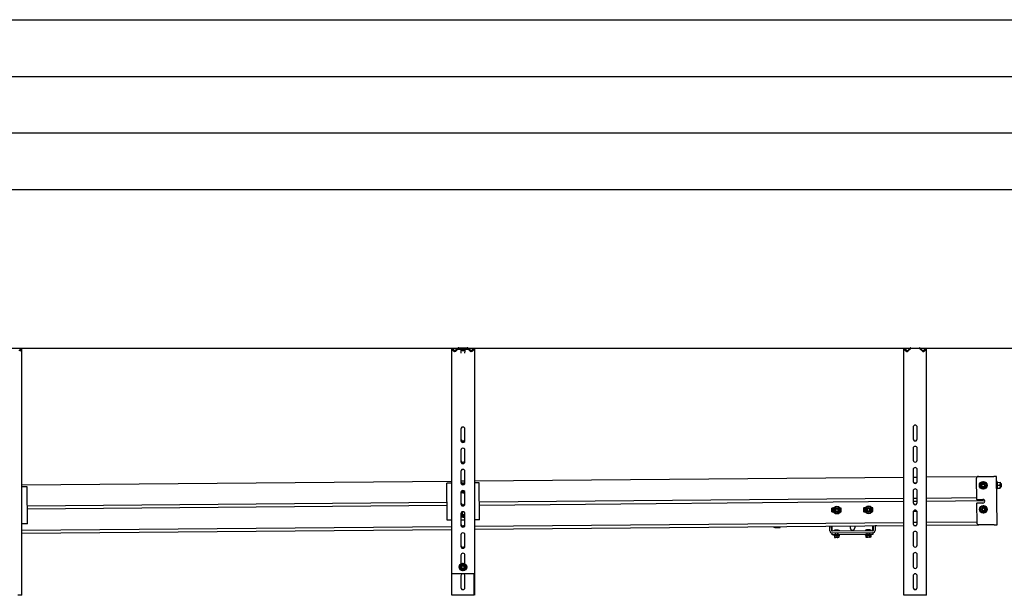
# Model space of a CAD drawing. Header units: centimetres. Extents: x 25511 to 42070, y 833 to 13367.
# Tile 15 of 59: x 29761 to 29979, y 2874 to 3001. Entities that reach past the tile are written whole.
import ezdxf

# ---------------------------------------------------------------- set-up
doc = ezdxf.new("R2010")
doc.units = ezdxf.units.CM
doc.header["$LTSCALE"] = 0.1
for name, color, linetype in [('A-ELEWACJE', 253, 'Continuous'), ('A_Ściany istniejące', 253, 'Continuous'), ('CKDRZWI_', 253, 'Continuous'), ('CKIZOLACJE', 253, 'Continuous'), ('CKPRZEKROJ', 253, 'Continuous')]:
    doc.layers.add(name, color=color, linetype=linetype)
doc.linetypes.add('IZOLACJA_CIEPLNA_OS', pattern='A,0.001,[220,CADKON.SHX,S=0.05,R=0,X=0,Y=0],-1,[220,CADKON.SHX,S=0.05,R=180,X=1,Y=0],-1', length=2.001)

# ---------------------------------------------------------------- blocks, each defined once
blk = doc.blocks.new('A$7E8719B1A182C3')
at = {"color": 7, "linetype": 'Continuous', "lineweight": -3}
for p, q in [((1578.9, 3864.1), (1584, 3870)), ((1585.1, 3869), (1580, 3863.1)), ((1584, 3870), (1585.1, 3869)), ((1585.1, 3859), (1585.1, 3869)), ((1585.1, 3323), (1585.1, 3859)), ((2536.8, 3869.6), (2535.4, 3868.2)), ((2535.4, 3868.2), (2535.4, 3858.9)), ((2535.4, 3868.2), (2539.1, 3864.1)), ((2535.4, 3858.9), (2535.4, 3323)), ((2536, 3869), (2537.1, 3870)), ((2536, 3868.8), (2536, 3869)), ((2536.1, 3868.9), (2536, 3869)), ((2540.6, 3865.5), (2536.8, 3869.6)), ((2537.1, 3870), (2541.7, 3864.8)), ((2546.8, 3868.3), (2544.3, 3865.5)), ((2549.6, 3867.6), (2545, 3863)), ((2545.8, 3864.1), (2548.3, 3867)), ((2549.5, 3869.6), (2549.6, 3869.7)), ((2572.1, 3869.6), (2549.8, 3869.6)), ((2549.8, 3867.6), (2572.1, 3867.6)), ((2556.4, 3865.1), (2556.4, 3861.3)), ((2556.4, 3861.3), (2556.6, 3858.7)), ((2565.3, 3858.7), (2565.4, 3861.3)), ((2565.4, 3865.1), (2565.4, 3861.3)), ((2576.8, 3863), (2572.2, 3867.6)), ((2572.3, 3869.7), (2572.3, 3869.6)), ((2573.5, 3867), (2576.1, 3864.1)), ((2577.6, 3865.5), (2575, 3868.3)), ((2580.2, 3864.8), (2584.7, 3870)), ((2585, 3869.6), (2581.3, 3865.5)), ((2582.8, 3864.1), (2586.4, 3868.2)), ((2584.7, 3870), (2585.9, 3869)), ((2586.4, 3868.2), (2585, 3869.6)), ((2585.9, 3869), (2585.8, 3868.9)), ((2585.9, 3868.8), (2585.9, 3869)), ((2586.4, 3868.2), (2586.4, 3858.9)), ((2586.4, 3858.9), (2586.4, 3323)), ((3536.7, 3869), (3537.9, 3870)), ((3536.7, 3859), (3536.7, 3869)), ((3541.8, 3863.1), (3536.7, 3869)), ((3536.7, 3323), (3536.7, 3859)), ((3537.9, 3870), (3543, 3864.1)), ((3544.7, 3864.1), (3550.3, 3869.7)), ((3551.4, 3868.6), (3545.8, 3863)), ((3571.1, 3869), (3552.2, 3869)), ((3577.6, 3863), (3572, 3868.6)), ((3573, 3869.7), (3578.6, 3864.1)), ((3580.4, 3864.1), (3585.5, 3870)), ((3586.6, 3869), (3581.5, 3863.1)), ((3585.5, 3870), (3586.6, 3869)), ((3586.6, 3859), (3586.6, 3869)), ((3586.6, 3323), (3586.6, 3859)), ((2556.4, 3690.9), (2556.4, 3665.5)), ((2565.4, 3665.5), (2565.4, 3690.9)), ((3557.2, 3695), (3557.2, 3669)), ((3566.2, 3669), (3566.2, 3695)), ((2556.4, 3644), (2556.4, 3618.7)), ((2565.4, 3618.7), (2565.4, 3644)), ((3557.2, 3648), (3557.2, 3622)), ((3566.2, 3622), (3566.2, 3648)), ((2556.4, 3597.2), (2556.4, 3571.9)), ((2565.4, 3571.9), (2565.4, 3597.2)), ((3557.2, 3601), (3557.2, 3575)), ((3566.2, 3575), (3566.2, 3601)), ((1585.1, 3567.4), (2535.4, 3575.7)), ((2556.4, 3575.9), (2565.4, 3576)), ((2586.4, 3576.1), (3536.7, 3584.4)), ((3557.2, 3584.6), (3566.2, 3584.7)), ((3586.6, 3584.9), (3701.9, 3585.9)), ((3696.9, 3580.8), (3697.3, 3536)), ((3701.9, 3585.9), (3735.9, 3586.2)), ((3712.2, 3573.7), (3708.9, 3571.8)), ((3715.4, 3571.8), (3712.2, 3573.7)), ((3741.9, 3586.2), (3735.9, 3586.2)), ((3742.8, 3479.2), (3741.9, 3586.2)), ((3743.2, 3574.3), (3743.3, 3558.5)), ((3744, 3573), (3743.2, 3574.3)), ((1586.7, 3562.9), (1585.1, 3562.9)), ((1587.7, 3562.9), (1586.7, 3562.9)), ((1587.8, 3562.9), (1587.7, 3562.9)), ((1590.8, 3563), (1587.8, 3562.9)), ((1592.9, 3563), (1590.8, 3563)), ((1595.9, 3563), (1592.9, 3563)), ((1596.3, 3563), (1595.9, 3563)), ((1597.1, 3481), (1596.3, 3563)), ((2525.9, 3571.1), (2525.5, 3571.1)), ((2526.2, 3489.1), (2525.5, 3571.1)), ((2528.9, 3571.1), (2525.9, 3571.1)), ((2531.1, 3571.2), (2528.9, 3571.1)), ((2534, 3571.2), (2531.1, 3571.2)), ((2534.2, 3571.2), (2534, 3571.2)), ((2535.1, 3571.2), (2534.2, 3571.2)), ((2535.4, 3571.2), (2535.1, 3571.2)), ((2557.2, 3553.1), (2558.4, 3552.5)), ((2563.7, 3571.5), (2558.2, 3571.4)), ((2558.4, 3552.5), (2561.6, 3550.6)), ((2561.6, 3550.6), (2564.9, 3552.5)), ((2587.4, 3571.7), (2586.4, 3571.6)), ((2588.4, 3571.7), (2587.4, 3571.7)), ((2588.5, 3571.7), (2588.4, 3571.7)), ((2591.5, 3571.7), (2588.5, 3571.7)), ((2593.7, 3571.7), (2591.5, 3571.7)), ((2596.6, 3571.7), (2593.7, 3571.7)), ((2597, 3571.7), (2596.6, 3571.7)), ((2597.8, 3489.7), (2597, 3571.7)), ((3557.2, 3554), (3557.2, 3528)), ((3563.5, 3570.9), (3559.9, 3570.8)), ((3566.2, 3528), (3566.2, 3554)), ((3708.9, 3571.8), (3705.7, 3569.9)), ((3705.7, 3569.9), (3705.7, 3566.1)), ((3705.7, 3566.1), (3705.8, 3562.4)), ((3705.8, 3562.4), (3709, 3560.5)), ((3709, 3560.5), (3712.3, 3558.7)), ((3712.3, 3558.7), (3715.5, 3560.6)), ((3718.7, 3570), (3715.4, 3571.8)), ((3715.5, 3560.6), (3718.8, 3562.5)), ((3718.7, 3566.2), (3718.7, 3570)), ((3718.8, 3562.5), (3718.7, 3566.2)), ((3743.3, 3558.5), (3744.1, 3560)), ((3743.4, 3572.9), (3749.4, 3573)), ((3743.5, 3566.4), (3749.5, 3566.5)), ((3743.5, 3559.9), (3749.5, 3560)), ((3750, 3573), (3749.4, 3573)), ((3749.4, 3573), (3750, 3569.8)), ((3749.5, 3566.5), (3750.1, 3563.3)), ((3749.5, 3560), (3750.1, 3560)), ((3750, 3573), (3750, 3569.8)), ((3751.5, 3570.5), (3750, 3570.5)), ((3750, 3569.8), (3750.1, 3563.3)), ((3752.3, 3569.8), (3750, 3569.7)), ((3750.1, 3563.3), (3750.1, 3560)), ((3752.3, 3563.3), (3750.1, 3563.3)), ((3750.1, 3562.5), (3751.6, 3562.5)), ((3751.5, 3570.5), (3751.6, 3562.5)), ((3752.5, 3569.5), (3751.5, 3570.5)), ((3751.6, 3562.5), (3752.6, 3563.5)), ((3752.6, 3563.5), (3752.5, 3569.5)), ((2556.4, 3550.4), (2556.4, 3525.1)), ((2565.4, 3525.1), (2565.4, 3550.4)), ((3536.7, 3537.1), (2597.4, 3528.9)), ((2597.5, 3522.7), (3536.7, 3530.9)), ((3566.2, 3537.3), (3557.2, 3537.3)), ((3557.2, 3531.1), (3566.2, 3531.2)), ((3697.3, 3538.5), (3586.6, 3537.5)), ((3586.6, 3531.4), (3715.3, 3532.5)), ((3698.3, 3535.1), (3711.3, 3535.2)), ((2525.8, 3528.3), (1596.7, 3520.2)), ((1596.8, 3514), (2525.9, 3522.1)), ((3377, 3514.7), (3377, 3508.3)), ((3377.5, 3507.5), (3377.5, 3515.6)), ((3381.2, 3515.8), (3378, 3515.8)), ((3385.3, 3517.1), (3382, 3515.2)), ((3382, 3515.2), (3382, 3511.4)), ((3382, 3511.4), (3382, 3507.7)), ((3388.5, 3519), (3385.3, 3517.1)), ((3391.8, 3517.1), (3388.5, 3519)), ((3395, 3515.2), (3391.8, 3517.1)), ((3395, 3511.4), (3395, 3515.2)), ((3395, 3507.7), (3395, 3511.4)), ((3397, 3515.9), (3395.7, 3515.9)), ((3398, 3508.5), (3398, 3514.9)), ((3447, 3515.4), (3447, 3509)), ((3451.2, 3516.4), (3448, 3516.4)), ((3455.3, 3517.7), (3452, 3515.8)), ((3452, 3515.8), (3452, 3512.1)), ((3452, 3512.1), (3452, 3508.3)), ((3452, 3508.3), (3455.3, 3506.4)), ((3458.5, 3519.6), (3455.3, 3517.7)), ((3461.8, 3517.7), (3458.5, 3519.6)), ((3465, 3515.8), (3461.8, 3517.7)), ((3461.8, 3506.4), (3465, 3508.3)), ((3465, 3512.1), (3465, 3515.8)), ((3465, 3508.3), (3465, 3512.1)), ((3467, 3516.5), (3465.7, 3516.5)), ((3466, 3508.1), (3467, 3508.1)), ((3467.5, 3508.3), (3467.5, 3516.4)), ((3468, 3509.1), (3468, 3515.5)), ((3557.6, 3508.9), (3565.7, 3509)), ((3697.4, 3525.6), (3697.8, 3483.8)), ((3711.4, 3526.8), (3698.4, 3526.7)), ((3709.4, 3518.8), (3706.2, 3516.9)), ((3706.2, 3516.9), (3706.2, 3513.1)), ((3706.2, 3513.1), (3706.2, 3509.4)), ((3706.2, 3509.4), (3709.5, 3507.5)), ((3712.6, 3520.7), (3709.4, 3518.8)), ((3715.9, 3518.8), (3712.6, 3520.7)), ((3719.2, 3517), (3715.9, 3518.8)), ((3716, 3507.6), (3719.2, 3509.5)), ((3719.2, 3513.2), (3719.2, 3517)), ((3719.2, 3509.5), (3719.2, 3513.2)), ((2526.6, 3489.1), (2526.2, 3489.1)), ((2529.6, 3489.1), (2526.6, 3489.1)), ((2531.8, 3489.2), (2529.6, 3489.1)), ((2534.7, 3489.2), (2531.8, 3489.2)), ((2534.9, 3489.2), (2534.7, 3489.2)), ((2535.4, 3489.2), (2534.9, 3489.2)), ((2556.4, 3503.6), (2556.4, 3478.2)), ((2565.4, 3489.5), (2556.4, 3489.4)), ((2556.7, 3500.2), (2558.8, 3499)), ((2558.8, 3499), (2562.1, 3497.1)), ((2562.1, 3497.1), (2565.3, 3499)), ((2565.4, 3478.2), (2565.4, 3503.6)), ((2588.1, 3489.7), (2586.4, 3489.6)), ((2589.1, 3489.7), (2588.1, 3489.7)), ((2589.2, 3489.7), (2589.1, 3489.7)), ((2592.2, 3489.7), (2589.2, 3489.7)), ((2594.4, 3489.7), (2592.2, 3489.7)), ((2597.4, 3489.7), (2594.4, 3489.7)), ((2597.8, 3489.7), (2597.4, 3489.7)), ((3378, 3507.4), (3381, 3507.4)), ((3382, 3507.7), (3385.3, 3505.8)), ((3385.3, 3505.8), (3388.5, 3503.9)), ((3388.5, 3503.9), (3391.8, 3505.8)), ((3391.8, 3505.8), (3395, 3507.7)), ((3396, 3507.5), (3397, 3507.5)), ((3448, 3508), (3451, 3508)), ((3455.3, 3506.4), (3458.5, 3504.6)), ((3458.5, 3504.6), (3461.8, 3506.4)), ((3557.2, 3507), (3557.2, 3481)), ((3566.2, 3481), (3566.2, 3507)), ((3709.5, 3507.5), (3712.8, 3505.7)), ((3712.8, 3505.7), (3716, 3507.6)), ((1587.4, 3480.9), (1585.1, 3480.9)), ((2535.4, 3474.8), (1585.1, 3466.5)), ((1585.1, 3460.4), (2535.4, 3468.7)), ((1588.4, 3480.9), (1587.4, 3480.9)), ((1588.5, 3480.9), (1588.4, 3480.9)), ((1591.5, 3481), (1588.5, 3480.9)), ((1593.7, 3481), (1591.5, 3481)), ((1596.6, 3481), (1593.7, 3481)), ((1597.1, 3481), (1596.6, 3481)), ((3536.7, 3483.6), (2586.4, 3475.3)), ((2586.4, 3469.1), (3536.7, 3477.4)), ((3250.8, 3473.1), (3262.8, 3473.2)), ((3262.8, 3473.2), (3262.8, 3475)), ((3372.9, 3465.7), (3372.8, 3476)), ((3376.9, 3465.7), (3376.8, 3476)), ((3377.9, 3464.8), (3377.8, 3476.1)), ((3467.9, 3465.5), (3377.9, 3464.8)), ((3394.9, 3465.7), (3380.9, 3465.6)), ((3380.9, 3465.6), (3380.9, 3464.8)), ((3394.9, 3464.9), (3394.9, 3465.7)), ((3417.8, 3476.4), (3417.9, 3472.1)), ((3427.8, 3476.5), (3427.9, 3472.2)), ((3464.9, 3466.3), (3450.9, 3466.2)), ((3450.9, 3466.2), (3450.9, 3465.4)), ((3464.9, 3465.5), (3464.9, 3466.3)), ((3467.9, 3465.5), (3467.8, 3476.8)), ((3468.8, 3476.8), (3468.9, 3466.5)), ((3472.8, 3476.9), (3472.9, 3466.6)), ((3476.7, 3476.6), (3473.4, 3476.6)), ((3476.6, 3476.6), (3473.5, 3476.6)), ((3566.2, 3483.8), (3557.2, 3483.8)), ((3558.7, 3477.6), (3564.7, 3477.7)), ((3697.8, 3485), (3586.6, 3484)), ((3586.6, 3477.9), (3702.8, 3478.9)), ((3736.8, 3479.2), (3702.8, 3478.9)), ((3736.8, 3479.2), (3742.8, 3479.2)), ((2556.4, 3456.8), (2556.4, 3431.4)), ((2565.4, 3431.4), (2565.4, 3456.8)), ((3468, 3461.5), (3378, 3460.8)), ((3378, 3456.8), (3378, 3460.8)), ((3381.9, 3456.8), (3378, 3456.8)), ((3394.1, 3456.9), (3381.9, 3456.8)), ((3394.1, 3455.8), (3381.9, 3455.7)), ((3381.9, 3455.7), (3383, 3455.1)), ((3383, 3455.5), (3383, 3451.2)), ((3383, 3451.2), (3383, 3450.8)), ((3385.5, 3450.8), (3383, 3450.8)), ((3385, 3460.8), (3385, 3456.8)), ((3388, 3451.3), (3385.5, 3450.8)), ((3390.5, 3450.9), (3385.5, 3450.8)), ((3385.6, 3456.8), (3385.6, 3460.8)), ((3388, 3455.6), (3388, 3451.3)), ((3390.4, 3456.9), (3390.3, 3460.9)), ((3393, 3451.3), (3390.5, 3450.9)), ((3393, 3450.9), (3390.5, 3450.9)), ((3391, 3456.9), (3391, 3460.9)), ((3393, 3455.1), (3394.1, 3455.8)), ((3393, 3455.6), (3393, 3451.3)), ((3393, 3450.9), (3393, 3451.3)), ((3451.9, 3457.4), (3394.1, 3456.9)), ((3464.1, 3457.5), (3451.9, 3457.4)), ((3464.1, 3456.4), (3451.9, 3456.3)), ((3451.9, 3456.3), (3452.2, 3456.1)), ((3452.2, 3456.1), (3452.3, 3451.8)), ((3457.7, 3451.4), (3453.5, 3451.4)), ((3454.8, 3456.1), (3454.8, 3451.9)), ((3455, 3461.4), (3455, 3457.4)), ((3455.6, 3457.4), (3455.6, 3461.4)), ((3460.6, 3451.9), (3457.7, 3451.4)), ((3462.2, 3451.5), (3457.7, 3451.4)), ((3460.4, 3457.5), (3460.3, 3461.5)), ((3460.5, 3456.2), (3460.6, 3451.9)), ((3461, 3457.5), (3461, 3461.5)), ((3463.8, 3451.9), (3462.2, 3451.5)), ((3463.8, 3456.2), (3464.1, 3456.4)), ((3463.8, 3456.2), (3463.8, 3451.9)), ((3468, 3457.5), (3464.1, 3457.5)), ((3468, 3461.5), (3468, 3457.5)), ((3557.2, 3460), (3557.2, 3434)), ((3566.2, 3434), (3566.2, 3460)), ((2535.4, 3426.6), (2535.4, 3424)), ((2535.4, 3424), (2535.4, 3371)), ((2586.4, 3426.6), (2586.4, 3424)), ((2586.4, 3424), (2586.4, 3371)), ((2556.4, 3411.5), (2556.4, 3392.7)), ((2565.4, 3392.7), (2565.4, 3411.5)), ((3557.2, 3413), (3557.2, 3387)), ((3566.2, 3387), (3566.2, 3413)), ((2557.7, 3391.1), (2554.4, 3389.3)), ((2554.4, 3389.3), (2554.4, 3385.5)), ((2554.4, 3385.5), (2554.4, 3381.7)), ((2554.4, 3381.7), (2557.7, 3379.9)), ((2560.9, 3393), (2557.7, 3391.1)), ((2557.7, 3379.9), (2560.9, 3378)), ((2564.2, 3391.1), (2560.9, 3393)), ((2560.9, 3378), (2564.2, 3379.9)), ((2567.4, 3389.3), (2564.2, 3391.1)), ((2564.2, 3379.9), (2567.4, 3381.7)), ((2567.4, 3385.5), (2567.4, 3389.3)), ((2567.4, 3381.7), (2567.4, 3385.5)), ((2535.4, 3371), (2539.1, 3371)), ((2536, 3323), (2536, 3371)), ((2539.1, 3371), (2545.8, 3371)), ((2545.8, 3371), (2548.3, 3371)), ((2548.3, 3371), (2549.8, 3371)), ((2549.8, 3371), (2572.1, 3371)), ((2556.4, 3366), (2556.4, 3340)), ((2565.4, 3340), (2565.4, 3366)), ((2572.1, 3371), (2573.5, 3371)), ((2573.5, 3371), (2576.1, 3371)), ((2576.1, 3371), (2582.8, 3371)), ((2582.8, 3371), (2586.4, 3371)), ((2585.9, 3323), (2585.9, 3371)), ((3557.2, 3366), (3557.2, 3340)), ((3566.2, 3340), (3566.2, 3366)), ((1580, 3323), (1576.1, 3323)), ((1585.1, 3323), (1580, 3323)), ((2541.1, 3323), (2536, 3323)), ((2545, 3323), (2541.1, 3323)), ((2550.6, 3323), (2545, 3323)), ((2551.5, 3323), (2550.6, 3323)), ((2570.4, 3323), (2551.5, 3323)), ((2571.2, 3323), (2570.4, 3323)), ((2576.8, 3323), (2571.2, 3323)), ((2580.8, 3323), (2576.8, 3323)), ((2585.9, 3323), (2580.8, 3323)), ((3541.8, 3323), (3536.7, 3323)), ((3545.8, 3323), (3541.8, 3323)), ((3551.4, 3323), (3545.8, 3323)), ((3552.2, 3323), (3551.4, 3323)), ((3571.1, 3323), (3552.2, 3323)), ((3572, 3323), (3571.1, 3323)), ((3577.6, 3323), (3572, 3323)), ((3581.5, 3323), (3577.6, 3323)), ((3586.6, 3323), (3581.5, 3323))]:
    blk.add_line(p, q, dxfattribs=at)
for centre, radius in [((3712.2, 3566.2), 8.5), ((3712.2, 3566.2), 7.9), ((3712.2, 3566.2), 4.15), ((3712.2, 3566.2), 3), ((3388.5, 3511.4), 8.5), ((3388.5, 3511.4), 7.9), ((3388.5, 3511.4), 4.15), ((3388.5, 3511.4), 4), ((3388.5, 3511.4), 3), ((3458.5, 3512.1), 8.5), ((3458.5, 3512.1), 7.9), ((3458.5, 3512.1), 4.15), ((3458.5, 3512.1), 4), ((3458.5, 3512.1), 3), ((3712.7, 3513.2), 8.5), ((3712.7, 3513.2), 7.9), ((3712.7, 3513.2), 4.15), ((3712.7, 3513.2), 3), ((2560.9, 3385.5), 8.5), ((2560.9, 3385.5), 7.9), ((2560.9, 3385.5), 4.15), ((2560.9, 3385.5), 4), ((2560.9, 3385.5), 3)]:
    blk.add_circle(centre, radius, dxfattribs=at)
for centre, radius, start, end in [((2542.4, 3867.1), 4.5, 221.7437, 318.2563), ((2542.4, 3867.1), 2.5, 221.7437, 318.2563), ((2543.1, 3864.9), 2.7, 232.1099, 315), ((2549.8, 3865.6), 4, 90, 138.2563), ((2549.8, 3865.6), 2, 90, 138.2563), ((2551.5, 3867.8), 2.7, 90, 135), ((2570.4, 3867.8), 2.7, 45, 90), ((2572.1, 3865.6), 4, 41.7437, 90), ((2572.1, 3865.6), 2, 41.7437, 90), ((2579.4, 3867.1), 4.5, 221.7437, 318.2563), ((2578.7, 3864.9), 2.7, 225, 307.5638), ((2579.4, 3867.1), 2.5, 221.7437, 318.2563), ((3543.9, 3864.9), 2.7, 221, 315), ((3543.9, 3864.9), 1.2, 221, 315), ((3552.2, 3867.8), 2.7, 90, 135), ((3552.2, 3867.8), 1.2, 90, 135), ((3571.1, 3867.8), 2.7, 45, 90), ((3571.1, 3867.8), 1.2, 45, 90), ((3579.5, 3864.9), 2.7, 225, 319), ((3579.5, 3864.9), 1.2, 225, 319), ((3561.7, 3695), 4.5, 0, 180), ((2560.9, 3669), 4.5, 180, 0), ((3561.7, 3669), 4.5, 180, 0), ((3561.7, 3648), 4.5, 0, 180), ((2560.9, 3622), 4.5, 180, 0), ((3561.7, 3622), 4.5, 180, 0), ((3561.7, 3601), 4.5, 0, 180), ((2560.9, 3575), 4.5, 180, 0), ((3561.7, 3575), 4.5, 180, 0), ((3701.9, 3580.9), 5, 90.5, 180.5), ((3742.6, 3574.3), 0.6, 0.5, 180.5), ((2561.6, 3558.1), 7.9, 231.8613, 298.5735), ((2561.6, 3558.1), 6.5, 230.057, 240.5), ((2561.6, 3558.1), 6.5, 240.5, 300.5), ((2561.6, 3558.1), 4.15, 239.2707, 291.3404), ((2561.6, 3558.1), 4, 241.2052, 289.4105), ((3561.7, 3554), 4.5, 0, 180), ((3712.2, 3566.2), 6.5, 120.5, 180.5), ((3712.2, 3566.2), 6.5, 180.5, 240.5), ((3712.2, 3566.2), 6.5, 60.5, 120.5), ((3712.2, 3566.2), 6.5, 240.5, 300.5), ((3712.2, 3566.2), 6.5, 0.5, 60.5), ((3712.2, 3566.2), 6.5, 300.5, 0.5), ((3742.7, 3558.5), 0.6, 180.5, 0.5), ((3734.6, 3569.6), 9.46, 340.4158, 20.5842), ((3734.6, 3563.1), 9.46, 340.4158, 20.5842), ((3740, 3569.8), 10, 340.8966, 359.8472), ((3740, 3563.3), 10, 340.8966, 359.8472), ((2561.6, 3558.1), 8.5, 232.9467, 296.913), ((3698.3, 3536.1), 1, 180.5, 270.5), ((3711.4, 3531), 4.2, 270.5, 90.5), ((2560.9, 3528), 4.5, 180, 0), ((3378, 3514.8), 1, 90.5, 180.5), ((3378, 3508.4), 1, 180.5, 270.5), ((3388.5, 3511.4), 6.5, 120, 180), ((3388.5, 3511.4), 6.5, 180, 240), ((3388.5, 3511.4), 6.5, 60, 120), ((3388.5, 3511.4), 3.24, 255, 195), ((3388.5, 3511.4), 6.5, 0, 60), ((3388.5, 3511.4), 6.5, 300, 0), ((3397, 3514.9), 1, 0.5, 90.5), ((3397, 3508.5), 1, 270.5, 0.5), ((3448, 3515.4), 1, 90.5, 180.5), ((3448, 3509), 1, 180.5, 270.5), ((3458.5, 3512.1), 6.5, 120, 180), ((3458.5, 3512.1), 6.5, 180, 240), ((3458.5, 3512.1), 6.5, 60, 120), ((3458.5, 3512.1), 3.24, 255, 195), ((3458.5, 3512.1), 6.5, 0, 60), ((3458.5, 3512.1), 6.5, 300, 0), ((3467, 3515.5), 1, 0.5, 90.5), ((3467, 3509.1), 1, 270.5, 0.5), ((3561.7, 3528), 4.5, 180, 0), ((3561.7, 3507), 4.5, 0, 180), ((3698.4, 3525.7), 1, 90.5, 180.5), ((3712.7, 3513.2), 6.5, 120.5, 180.5), ((3712.7, 3513.2), 6.5, 180.5, 240.5), ((3712.7, 3513.2), 6.5, 60.5, 120.5), ((3712.7, 3513.2), 6.5, 0.5, 60.5), ((3712.7, 3513.2), 6.5, 300.5, 0.5), ((2562, 3504.6), 6.5, 210.2105, 240.5), ((2562, 3504.6), 7.9, 224.6807, 295.3536), ((2562, 3504.6), 8.5, 228.6356, 293.4518), ((2562, 3504.6), 4.15, 133.2896, 324.6007), ((2562, 3504.6), 4, 127.8236, 327.7473), ((2562, 3504.6), 3.24, 255, 195), ((2562, 3504.6), 6.5, 240.5, 300.5), ((2562, 3504.6), 3, 68.9159, 0), ((2562, 3504.6), 3, 0, 24.6087), ((3388.5, 3511.4), 6.5, 240, 300), ((3458.5, 3512.1), 6.5, 240, 300), ((3712.7, 3513.2), 6.5, 240.5, 300.5), ((2560.9, 3481), 4.5, 180, 0), ((3250.8, 3476.1), 3, 204.0782, 270.5), ((3377.9, 3465.8), 5, 180.5, 270.5), ((3377.9, 3465.8), 1, 180.5, 270.5), ((3388, 3452.1), 15.3, 90.5, 117.8008), ((3388, 3452.1), 15.3, 63.1992, 90.5), ((3422.9, 3472.1), 5, 180.5, 0.5), ((3458, 3452.7), 15.3, 90.5, 117.8008), ((3458, 3452.7), 15.3, 63.1992, 90.5), ((3467.9, 3466.5), 1, 270.5, 0.5), ((3467.9, 3466.5), 5, 270.5, 0.5), ((3475.1, 3477.5), 1.85, 188.243, 208.8594), ((3475.1, 3477.5), 1.85, 332.1406, 352.757), ((3561.7, 3481), 4.5, 180, 0), ((3561.7, 3460), 4.5, 0, 180), ((3702.8, 3483.9), 5, 180.5, 270.5), ((3381.9, 3456.2), 0.55, 90.5, 270.5), ((3385.4, 3462.4), 7.27, 250.3737, 290.6263), ((3385.6, 3458.5), 7.71, 250.8966, 269.8472), ((3390.4, 3462.4), 7.27, 250.3737, 290.6263), ((3390.6, 3458.6), 7.71, 250.8966, 269.8472), ((3394.1, 3456.3), 0.55, 270.5, 90.5), ((3451.9, 3456.8), 0.55, 90.5, 270.5), ((3453.5, 3457.7), 2.04, 232.2349, 308.7651), ((3453.6, 3453.7), 2.31, 234.1475, 267.9067), ((3453.4, 3453.7), 2.3, 273.0712, 306.8746), ((3457.6, 3465.3), 9.56, 252.9745, 288.0255), ((3457.7, 3461.6), 10.1, 253.3987, 269.9699), ((3462.1, 3458.9), 3.17, 239.8765, 301.1235), ((3462.2, 3454.9), 3.44, 240.9635, 269.1497), ((3464.1, 3457), 0.55, 270.5, 90.5), ((2560.9, 3434), 4.5, 180, 0), ((3561.7, 3434), 4.5, 180, 0), ((2560.9, 3411.5), 4.5, 0, 180), ((3561.7, 3413), 4.5, 0, 180), ((2560.9, 3385.5), 6.5, 120, 180), ((2560.9, 3385.5), 6.5, 180, 240), ((2560.9, 3385.5), 6.5, 60, 120), ((2560.9, 3385.5), 3.24, 255, 195), ((2560.9, 3385.5), 6.5, 240, 300), ((2560.9, 3385.5), 6.5, 0, 60), ((2560.9, 3385.5), 6.5, 300, 0), ((3561.7, 3387), 4.5, 180, 0), ((2560.9, 3366), 4.5, 0, 180), ((3561.7, 3366), 4.5, 0, 180), ((2560.9, 3340), 4.5, 180, 0), ((3561.7, 3340), 4.5, 180, 0)]:
    blk.add_arc(centre, radius, start, end, dxfattribs=at)
for centre, major_axis, ratio, start_param, end_param in [((2560.9, 3865.6), (-4.5, 0), 0.34724, 5.463168, 6.040979), ((2560.9, 3873.6), (0, 9.35), 0.481039, 2.390814, 3.892371), ((2560.9, 3690.9), (4.5, 0), 0.975313, 0, 3.141593), ((2560.9, 3665.9), (4.5, 0), 0.975313, 3.141593, 6.283185), ((2560.9, 3665.5), (-4.5, 0), 0.975313, 0, 3.141593), ((2560.9, 3644), (4.5, 0), 0.975313, 0, 3.141593), ((2560.9, 3619.1), (4.5, 0), 0.975313, 3.141593, 6.283185), ((2560.9, 3618.7), (-4.5, 0), 0.975313, 0, 3.141593), ((2560.9, 3597.2), (4.5, 0), 0.975313, 0, 3.141593), ((2560.9, 3572.3), (4.5, 0), 0.975313, 3.141593, 6.283185), ((2560.9, 3571.9), (-4.5, 0), 0.975313, 0, 3.141593), ((2560.9, 3550.4), (4.5, 0), 0.975313, 0, 3.141593), ((2560.9, 3525.5), (4.5, 0), 0.975313, 3.141593, 6.283185), ((2560.9, 3525.1), (-4.5, 0), 0.975313, 0, 3.141593), ((2560.9, 3503.6), (4.5, 0), 0.975313, 0, 3.141593), ((2560.9, 3478.7), (4.5, 0), 0.975313, 3.141593, 6.283185), ((2560.9, 3478.2), (-4.5, 0), 0.975313, 0, 3.141593), ((3475.1, 3476.1), (-1.85, -0.02), 0.5, 5.73047, 5.788221), ((3475.1, 3476.1), (1.85, 0.02), 0.5, 0.494964, 0.552715), ((2560.9, 3456.8), (4.5, 0), 0.975313, 0, 3.141593), ((2560.9, 3431.9), (4.5, 0), 0.975313, 3.141593, 6.283185), ((2560.9, 3431.4), (-4.5, 0), 0.975313, 0, 3.141593)]:
    blk.add_ellipse(centre, major_axis=major_axis, ratio=ratio, start_param=start_param, end_param=end_param, dxfattribs=at)
for points, knots in [([(2556.8, 3867.6), (2556.9, 3867.6), (2557, 3867.6), (2557.2, 3867.6), (2557.3, 3867.5), (2557.4, 3867.4), (2557.5, 3867.3), (2557.7, 3867), (2557.8, 3866.9), (2557.9, 3866.8)], [0, 0, 0, 0, 0.25, 0.25, 0.5, 0.5, 0.75, 0.75, 1, 1, 1, 1]), ([(2559.5, 3867.6), (2559.6, 3867.5), (2559.8, 3867.3), (2560.1, 3867.1), (2560.2, 3867), (2560.6, 3866.9), (2560.7, 3866.8), (2561.1, 3866.8), (2561.3, 3866.9), (2561.6, 3867), (2561.8, 3867.1), (2562.1, 3867.3), (2562.2, 3867.5), (2562.4, 3867.6)], [0.0907206, 0.0907206, 0.0907206, 0.0907206, 0.25, 0.25, 0.375, 0.375, 0.5, 0.5, 0.625, 0.625, 0.75, 0.75, 0.9047242, 0.9047242, 0.9047242, 0.9047242]), ([(2564, 3866.8), (2564.1, 3866.9), (2564.1, 3867), (2564.3, 3867.3), (2564.4, 3867.4), (2564.6, 3867.5), (2564.7, 3867.6), (2564.9, 3867.6), (2564.9, 3867.6), (2565, 3867.6)], [0, 0, 0, 0, 0.25, 0.25, 0.5, 0.5, 0.75, 0.75, 1, 1, 1, 1])]:
    blk.add_open_spline(points, degree=3, knots=knots, dxfattribs=at)
blk = doc.blocks.new('A$7E88ED2232A4')
at = {"layer": 'A_Ściany istniejące'}
blk.add_line((24, -35.1), (2151, -35.1), dxfattribs=at)
at = {"layer": 'CKPRZEKROJ'}
blk.add_lwpolyline([(-25, 0), (2200, 0)], dxfattribs=at)

msp = doc.modelspace()

# ---------------------------------------------------------------- linework, layer by layer
at = {"layer": 'A-ELEWACJE'}
msp.add_lwpolyline([(29579.236, 2963.804), (31754.236, 2963.804)], dxfattribs=at)
at = {"layer": 'CKIZOLACJE'}
msp.add_lwpolyline([(29534.236, 2988.804), (31779.236, 2988.804)], dxfattribs=at)
at = {"layer": 'CKIZOLACJE', "linetype": 'IZOLACJA_CIEPLNA_OS', "ltscale": 5}
msp.add_lwpolyline([(29554.236, 2976.304), (31779.236, 2976.304)], dxfattribs=at)
at = {"layer": 'CKPRZEKROJ'}
msp.add_lwpolyline([(29524.208, 3001.353), (31779.236, 3001.353)], dxfattribs=at)

# ---------------------------------------------------------------- block references
at = {"layer": 'CKDRZWI_', "xscale": 0.1, "yscale": 0.1, "zscale": 0.1, "rotation": 360}
msp.add_blockref('A$7E8719B1A182C3', (29603.206, 2541.706), dxfattribs=at)
at = {"layer": 'CKIZOLACJE'}
msp.add_blockref('A$7E88ED2232A4', (29579.236, 2963.804), dxfattribs=at)

doc.saveas('drawing.dxf')
